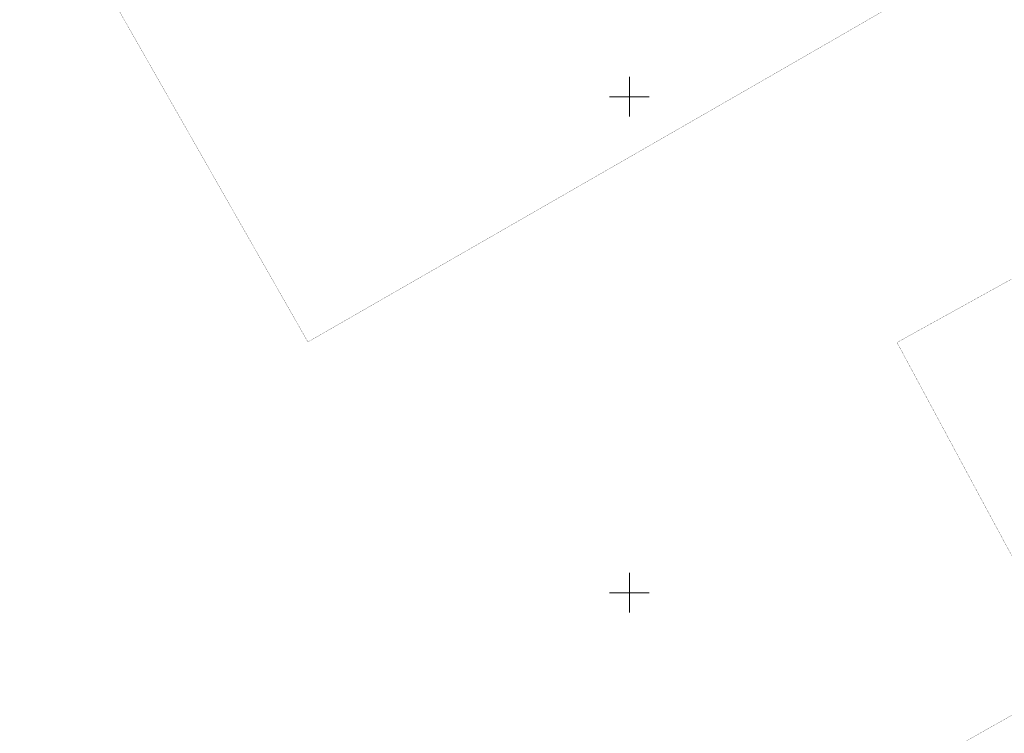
# Model space of a CAD drawing. Header units: metres. Extents: x 685671 to 686635, y 6588408 to 6589199.
# Tile 2 of 34: x 685739 to 685838, y 6588636 to 6588708. Entities that reach past the tile are written whole.
import ezdxf

# ---------------------------------------------------------------- set-up
doc = ezdxf.new("R2010")
doc.units = ezdxf.units.M
doc.linetypes.add('Kohtla-Järve PPA ühishoone G20$0$KATASTRIPIIR', pattern=[7, 4, -1, 1, -1])
doc.layers.add('Kohtla-Järve PPA ühishoone G20$0$PIIR', color=224, linetype='Continuous', lineweight=13)
doc.layers.add('Kohtla-Järve PPA ühishoone G20$0$VORK', color=250, linetype='Continuous', lineweight=13)

# ---------------------------------------------------------------- blocks, each defined once
blk = doc.blocks.new('Kohtla-Järve PPA ühishoone G20$0$VKORIS')
at = {"color": 0, "linetype": 'Continuous'}
for p, q in [((0, 4), (0, -4)), ((-4, 0), (4, 0))]:
    blk.add_line(p, q, dxfattribs=at)
blk = doc.blocks.new('Kohtla-Järve PPA ühishoone G20')
at = {"layer": 'Kohtla-Järve PPA ühishoone G20$0$PIIR', "color": 1, "linetype": 'Kohtla-Järve PPA ühishoone G20$0$KATASTRIPIIR', "ltscale": 0.5, "const_width": 0.02, "flags": 128}
for points in [[(685802.47, 6588772.1), (685738.6, 6588745.29), (685744.74, 6588715.43), (685767.62, 6588675.28), (685812.71, 6588701.21), (685820.62, 6588705.77), (685827.86, 6588709.96), (685835.65, 6588714.44), (685840.53, 6588717.22), (685831.2, 6588734.05), (685822.74, 6588730.3), (685804.91, 6588767.09), (685802.47, 6588772.1)], [(685902.46, 6588674.01), (685883.45, 6588706.73), (685860.52, 6588693.94), (685850.56, 6588688.29), (685826.96, 6588675.23), (685836.09, 6588658.24), (685845.18, 6588641.42), (685902.46, 6588674.01)]]:
    blk.add_lwpolyline(points, dxfattribs=at)
blk.add_lwpolyline([(685800.95, 6588616.43), (685918.33, 6588408.05), (685972.15, 6588410.14), (686022.9, 6588411.8), (686045.39, 6588414.3), (686115.8, 6588424.7), (686159.62, 6588431.17), (686144.11, 6588454.14), (686118.77, 6588491.66), (686014.07, 6588665.35), (686102.32, 6588706.02), (686071.52, 6588769.27), (686010.65, 6588734.9), (685902.48, 6588673.83), (685845.18, 6588641.42)], close=True, dxfattribs=at)
at = {"layer": 'Kohtla-Järve PPA ühishoone G20$0$VORK', "xscale": 0.5, "yscale": 0.5, "zscale": 0.5}
for p in [(685800, 6588700), (685800, 6588650)]:
    blk.add_blockref('Kohtla-Järve PPA ühishoone G20$0$VKORIS', p, dxfattribs=at)

msp = doc.modelspace()

# ---------------------------------------------------------------- block references
at = {"color": 251, "true_color": 0x636466}
msp.add_blockref('Kohtla-Järve PPA ühishoone G20', (0, 0), dxfattribs=at)

doc.saveas('drawing.dxf')
